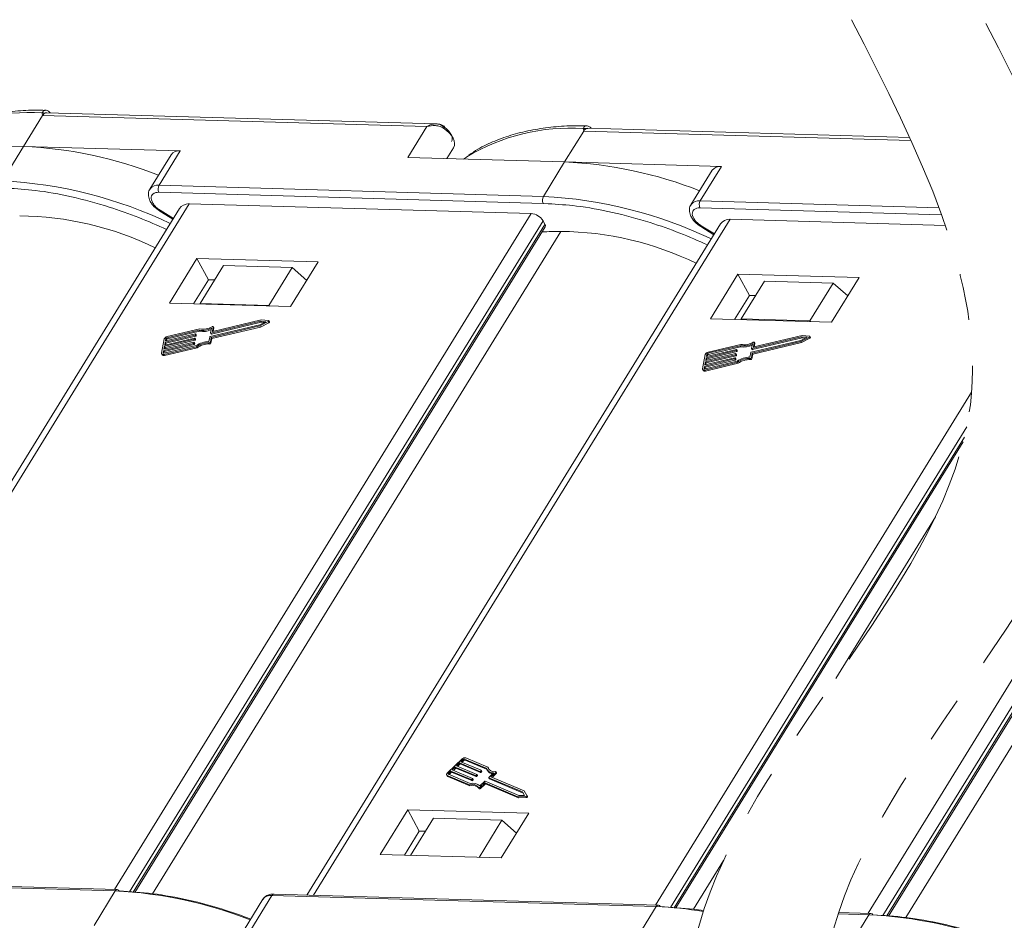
# Model space of a CAD drawing. Header units: millimetres. Extents: x 1995 to 3465, y 709 to 1742.
# Tile 33 of 45: x 3079 to 3149, y 1511 to 1575. Entities that reach past the tile are written whole.
import ezdxf

# ---------------------------------------------------------------- set-up
doc = ezdxf.new("R2010")
doc.units = ezdxf.units.MM
doc.linetypes.add('PHANTOM2', pattern=[31.75, 15.875, -3.175, 3.175, -3.175, 3.175, -3.175])

msp = doc.modelspace()

# ---------------------------------------------------------------- linework, layer by layer
at = {"color": 7, "linetype": 'Continuous', "lineweight": 15}
for p, q in [((3080.545, 1567.962), (3080.516, 1568.136)), ((3108.391, 1567.367), (3080.836, 1568.159)), ((3079.195, 1565.773), (3080.545, 1567.962)), ((3080.545, 1567.962), (3107.732, 1567.181)), ((3107.732, 1567.181), (3106.382, 1564.991)), ((3117.472, 1564.673), (3118.821, 1566.862)), ((3118.821, 1566.862), (3118.793, 1567.036)), ((3118.821, 1566.862), (3141.979, 1566.196)), ((3141.885, 1566.404), (3119.113, 1567.059)), ((3068.105, 1566.092), (3079.195, 1565.773)), ((3079.195, 1565.773), (3077.695, 1563.34)), ((3090.285, 1565.454), (3079.195, 1565.773)), ((3088.785, 1563.022), (3090.285, 1565.454)), ((3109.616, 1565.683), (3109.141, 1564.912)), ((3109.141, 1564.912), (3109.616, 1565.683)), ((3089.636, 1565.183), (3088.136, 1562.75)), ((3106.382, 1564.991), (3117.472, 1564.673)), ((3117.472, 1564.673), (3115.972, 1562.24)), ((3128.562, 1564.354), (3117.472, 1564.673)), ((3127.913, 1564.082), (3126.413, 1561.65)), ((3127.062, 1561.921), (3128.562, 1564.354)), ((3088.771, 1562.527), (3115.958, 1561.745)), ((3115.972, 1562.24), (3088.785, 1563.022)), ((3143.964, 1561.435), (3127.062, 1561.921)), ((3090.231, 1561.386), (3060.967, 1513.915)), ((3061.44, 1513.901), (3090.919, 1561.722)), ((3088.826, 1561.202), (3089.761, 1560.625)), ((3089.795, 1560.68), (3088.86, 1561.256)), ((3090.919, 1561.722), (3115.103, 1561.027)), ((3115.958, 1561.745), (3116.319, 1561.716)), ((3127.048, 1561.426), (3144.148, 1560.935)), ((3115.103, 1561.027), (3085.623, 1513.206)), ((3086.682, 1513.036), (3115.946, 1560.508)), ((3099.717, 1512.801), (3129.196, 1560.622)), ((3116.081, 1560.256), (3115.946, 1560.508)), ((3129.196, 1560.622), (3144.412, 1560.184)), ((3086.959, 1513.014), (3116.081, 1560.256)), ((3087.073, 1513.005), (3116.094, 1560.081)), ((3088.311, 1512.906), (3117.197, 1559.763)), ((3128.508, 1560.286), (3099.243, 1512.814)), ((3127.103, 1560.101), (3128.038, 1559.525)), ((3128.072, 1559.579), (3127.137, 1560.156)), ((3168.417, 1559.345), (3138.937, 1511.524)), ((3139.995, 1511.355), (3169.259, 1558.826)), ((3140.272, 1511.332), (3169.395, 1558.574)), ((3140.387, 1511.323), (3169.407, 1558.399)), ((3091.46, 1557.845), (3089.51, 1554.682)), ((3100.029, 1557.598), (3091.46, 1557.845)), ((3091.46, 1557.845), (3092.274, 1556.336)), ((3141.625, 1511.224), (3170.511, 1558.081)), ((3093.332, 1557.345), (3091.683, 1554.669)), ((3098.188, 1557.206), (3093.332, 1557.345)), ((3096.539, 1554.53), (3098.188, 1557.206)), ((3098.08, 1554.436), (3100.029, 1557.598)), ((3098.188, 1557.206), (3099.225, 1556.295)), ((3092.274, 1556.336), (3091.224, 1554.633)), ((3092.702, 1556.323), (3092.274, 1556.336)), ((3129.736, 1556.744), (3127.787, 1553.582)), ((3138.306, 1556.498), (3129.736, 1556.744)), ((3129.736, 1556.744), (3130.551, 1555.235)), ((3131.609, 1556.245), (3129.959, 1553.569)), ((3136.465, 1556.105), (3131.609, 1556.245)), ((3136.356, 1553.336), (3138.306, 1556.498)), ((3134.815, 1553.429), (3136.465, 1556.105)), ((3136.465, 1556.105), (3137.502, 1555.194)), ((3130.551, 1555.235), (3129.501, 1553.533)), ((3130.979, 1555.223), (3130.551, 1555.235)), ((3089.51, 1554.682), (3098.08, 1554.436)), ((3091.683, 1554.669), (3091.679, 1554.62)), ((3096.539, 1554.53), (3091.683, 1554.669)), ((3096.597, 1554.479), (3096.539, 1554.53)), ((3095.997, 1553.493), (3092.576, 1552.683)), ((3096.525, 1553.454), (3095.997, 1553.493)), ((3096.592, 1553.365), (3096.551, 1553.44)), ((3127.787, 1553.582), (3136.356, 1553.336)), ((3129.959, 1553.569), (3129.955, 1553.52)), ((3134.815, 1553.429), (3129.959, 1553.569)), ((3089.332, 1552.237), (3091.609, 1552.776)), ((3091.661, 1552.869), (3089.348, 1552.321)), ((3091.609, 1552.776), (3091.65, 1552.701)), ((3095.911, 1553.15), (3092.397, 1552.318)), ((3092.479, 1552.911), (3092.419, 1552.585)), ((3092.444, 1552.571), (3095.958, 1553.403)), ((3092.469, 1552.254), (3095.919, 1553.072)), ((3092.485, 1552.495), (3095.999, 1553.328)), ((3092.51, 1552.179), (3095.96, 1552.996)), ((3092.551, 1552.697), (3092.608, 1553.002)), ((3092.604, 1552.69), (3092.648, 1552.927)), ((3092.646, 1552.943), (3092.605, 1553.019)), ((3092.608, 1553.002), (3092.648, 1552.927)), ((3096.346, 1553.374), (3095.911, 1553.15)), ((3095.919, 1553.072), (3096.511, 1553.376)), ((3095.96, 1552.996), (3095.919, 1553.072)), ((3095.958, 1553.403), (3096.346, 1553.374)), ((3095.958, 1553.403), (3095.999, 1553.328)), ((3095.96, 1552.996), (3096.552, 1553.301)), ((3095.999, 1553.328), (3096.223, 1553.311)), ((3096.511, 1553.376), (3096.552, 1553.301)), ((3134.874, 1553.378), (3134.815, 1553.429)), ((3089.15, 1552.153), (3088.962, 1551.141)), ((3089.165, 1551.632), (3091.279, 1552.133)), ((3091.294, 1552.218), (3089.18, 1551.717)), ((3089.205, 1551.557), (3091.32, 1552.058)), ((3089.219, 1551.928), (3091.334, 1552.429)), ((3091.349, 1552.513), (3089.235, 1552.012)), ((3089.235, 1552.012), (3089.266, 1552.181)), ((3089.26, 1551.852), (3091.374, 1552.353)), ((3089.307, 1552.105), (3089.266, 1552.181)), ((3089.292, 1552.026), (3089.307, 1552.105)), ((3089.332, 1552.237), (3089.373, 1552.161)), ((3089.373, 1552.161), (3091.65, 1552.701)), ((3091.279, 1552.133), (3091.32, 1552.058)), ((3091.312, 1552.161), (3091.32, 1552.204)), ((3091.312, 1552.161), (3091.353, 1552.086)), ((3091.359, 1552.136), (3091.319, 1552.212)), ((3091.32, 1552.204), (3091.36, 1552.128)), ((3091.334, 1552.429), (3091.374, 1552.353)), ((3091.353, 1552.086), (3091.36, 1552.128)), ((3091.367, 1552.457), (3091.374, 1552.499)), ((3091.367, 1552.457), (3091.407, 1552.381)), ((3091.414, 1552.432), (3091.373, 1552.507)), ((3091.374, 1552.499), (3091.415, 1552.423)), ((3091.407, 1552.381), (3091.415, 1552.423)), ((3092.364, 1552.29), (3092.304, 1551.964)), ((3092.409, 1551.928), (3092.469, 1552.254)), ((3092.42, 1552.577), (3092.461, 1552.501)), ((3092.444, 1552.571), (3092.485, 1552.495)), ((3092.449, 1551.852), (3092.51, 1552.179)), ((3092.51, 1552.179), (3092.469, 1552.254)), ((3092.558, 1552.683), (3092.551, 1552.697)), ((3134.188, 1552.05), (3130.674, 1551.217)), ((3130.721, 1551.47), (3134.235, 1552.303)), ((3130.762, 1551.395), (3134.275, 1552.228)), ((3134.274, 1552.393), (3130.853, 1551.583)), ((3134.623, 1552.274), (3134.188, 1552.05)), ((3134.196, 1551.971), (3134.788, 1552.276)), ((3134.235, 1552.303), (3134.623, 1552.274)), ((3134.235, 1552.303), (3134.275, 1552.228)), ((3134.237, 1551.896), (3134.828, 1552.201)), ((3134.802, 1552.354), (3134.274, 1552.393)), ((3134.275, 1552.228), (3134.5, 1552.211)), ((3134.788, 1552.276), (3134.828, 1552.201)), ((3134.869, 1552.264), (3134.828, 1552.34)), ((3089.11, 1551.337), (3091.224, 1551.838)), ((3089.114, 1551.056), (3091.427, 1551.604)), ((3091.24, 1551.922), (3089.126, 1551.422)), ((3089.126, 1551.422), (3089.165, 1551.632)), ((3091.406, 1551.679), (3089.129, 1551.14)), ((3089.151, 1551.262), (3091.265, 1551.763)), ((3089.154, 1550.98), (3091.467, 1551.528)), ((3089.165, 1551.632), (3089.205, 1551.557)), ((3089.18, 1551.717), (3089.219, 1551.928)), ((3089.183, 1551.435), (3089.205, 1551.557)), ((3089.219, 1551.928), (3089.26, 1551.852)), ((3089.238, 1551.73), (3089.26, 1551.852)), ((3091.224, 1551.838), (3091.265, 1551.763)), ((3091.257, 1551.866), (3091.265, 1551.908)), ((3091.257, 1551.866), (3091.298, 1551.791)), ((3091.305, 1551.841), (3091.264, 1551.917)), ((3091.265, 1551.908), (3091.306, 1551.833)), ((3091.298, 1551.791), (3091.306, 1551.833)), ((3091.467, 1551.528), (3091.427, 1551.604)), ((3092.318, 1551.87), (3092.359, 1551.794)), ((3092.449, 1551.852), (3092.409, 1551.928)), ((3129.626, 1551.413), (3127.512, 1550.912)), ((3127.609, 1551.137), (3129.886, 1551.676)), ((3129.938, 1551.769), (3127.625, 1551.221)), ((3127.65, 1551.061), (3129.927, 1551.601)), ((3129.643, 1551.356), (3129.651, 1551.399)), ((3129.643, 1551.356), (3129.684, 1551.281)), ((3129.691, 1551.331), (3129.65, 1551.407)), ((3129.651, 1551.399), (3129.692, 1551.323)), ((3129.886, 1551.676), (3129.927, 1551.601)), ((3130.756, 1551.811), (3130.696, 1551.485)), ((3130.697, 1551.476), (3130.737, 1551.401)), ((3130.721, 1551.47), (3130.762, 1551.395)), ((3130.746, 1551.154), (3134.196, 1551.971)), ((3130.787, 1551.078), (3134.237, 1551.896)), ((3130.828, 1551.597), (3130.884, 1551.902)), ((3130.835, 1551.583), (3130.828, 1551.597)), ((3130.881, 1551.589), (3130.925, 1551.827)), ((3130.923, 1551.843), (3130.882, 1551.918)), ((3130.884, 1551.902), (3130.925, 1551.827)), ((3134.237, 1551.896), (3134.196, 1551.971)), ((3088.969, 1551.091), (3089.009, 1551.016)), ((3089.079, 1551.168), (3089.11, 1551.337)), ((3089.079, 1551.168), (3089.094, 1551.141)), ((3089.11, 1551.337), (3089.151, 1551.262)), ((3089.154, 1550.98), (3089.114, 1551.056)), ((3089.128, 1551.14), (3089.151, 1551.262)), ((3127.426, 1551.053), (3127.239, 1550.04)), ((3127.387, 1550.237), (3129.501, 1550.738)), ((3129.517, 1550.822), (3127.403, 1550.321)), ((3127.428, 1550.161), (3129.542, 1550.662)), ((3127.442, 1550.532), (3129.556, 1551.033)), ((3129.571, 1551.117), (3127.457, 1550.616)), ((3127.457, 1550.616), (3127.496, 1550.827)), ((3127.482, 1550.457), (3129.596, 1550.958)), ((3127.496, 1550.827), (3129.61, 1551.328)), ((3127.496, 1550.827), (3127.537, 1550.752)), ((3127.512, 1550.912), (3127.543, 1551.081)), ((3127.514, 1550.63), (3127.537, 1550.752)), ((3127.537, 1550.752), (3129.651, 1551.253)), ((3127.584, 1551.005), (3127.543, 1551.081)), ((3127.569, 1550.925), (3127.584, 1551.005)), ((3127.609, 1551.137), (3127.65, 1551.061)), ((3129.501, 1550.738), (3129.542, 1550.662)), ((3129.534, 1550.766), (3129.542, 1550.808)), ((3129.534, 1550.766), (3129.575, 1550.69)), ((3129.582, 1550.741), (3129.541, 1550.816)), ((3129.542, 1550.808), (3129.583, 1550.732)), ((3129.556, 1551.033), (3129.596, 1550.958)), ((3129.575, 1550.69), (3129.583, 1550.732)), ((3129.589, 1551.061), (3129.597, 1551.103)), ((3129.589, 1551.061), (3129.629, 1550.986)), ((3129.636, 1551.036), (3129.596, 1551.111)), ((3129.597, 1551.103), (3129.637, 1551.028)), ((3129.61, 1551.328), (3129.651, 1551.253)), ((3129.629, 1550.986), (3129.637, 1551.028)), ((3129.684, 1551.281), (3129.692, 1551.323)), ((3130.641, 1551.189), (3130.581, 1550.863)), ((3130.595, 1550.769), (3130.636, 1550.694)), ((3130.685, 1550.827), (3130.746, 1551.154)), ((3130.726, 1550.752), (3130.685, 1550.827)), ((3130.726, 1550.752), (3130.787, 1551.078)), ((3130.787, 1551.078), (3130.746, 1551.154)), ((3127.245, 1549.991), (3127.286, 1549.915)), ((3127.356, 1550.068), (3127.387, 1550.237)), ((3127.356, 1550.068), (3127.37, 1550.041)), ((3127.387, 1550.237), (3127.428, 1550.161)), ((3127.391, 1549.955), (3129.704, 1550.503)), ((3127.431, 1549.88), (3127.391, 1549.955)), ((3127.403, 1550.321), (3127.442, 1550.532)), ((3127.405, 1550.039), (3127.428, 1550.161)), ((3129.683, 1550.579), (3127.406, 1550.04)), ((3127.431, 1549.88), (3129.744, 1550.428)), ((3127.442, 1550.532), (3127.482, 1550.457)), ((3127.46, 1550.335), (3127.482, 1550.457)), ((3129.744, 1550.428), (3129.704, 1550.503)), ((3146.271, 1548.395), (3123.9, 1512.106)), ((3124.958, 1511.936), (3145.923, 1545.944)), ((3125.235, 1511.914), (3145.758, 1545.205)), ((3125.35, 1511.904), (3145.677, 1544.878)), ((3136.652, 1528.131), (3143.704, 1539.569)), ((3110.224, 1522.44), (3109.179, 1521.452)), ((3110.042, 1522.159), (3109.824, 1521.954)), ((3111.476, 1521.557), (3110.042, 1522.159)), ((3110.083, 1522.084), (3110.042, 1522.159)), ((3110.303, 1522.406), (3110.129, 1522.242)), ((3110.129, 1522.242), (3111.563, 1521.639)), ((3110.213, 1522.207), (3110.344, 1522.331)), ((3110.344, 1522.331), (3110.303, 1522.406)), ((3111.93, 1521.782), (3110.387, 1522.431)), ((3110.387, 1522.431), (3110.427, 1522.356)), ((3110.427, 1522.356), (3111.954, 1521.713)), ((3112.042, 1521.854), (3110.474, 1522.513)), ((3109.432, 1521.583), (3109.258, 1521.419)), ((3109.258, 1521.419), (3109.298, 1521.343)), ((3109.298, 1521.343), (3109.473, 1521.508)), ((3110.866, 1520.98), (3109.432, 1521.583)), ((3109.473, 1521.508), (3109.432, 1521.583)), ((3109.473, 1521.508), (3110.906, 1520.905)), ((3109.737, 1521.871), (3109.519, 1521.666)), ((3109.519, 1521.666), (3110.953, 1521.063)), ((3109.603, 1521.63), (3109.778, 1521.796)), ((3111.171, 1521.268), (3109.737, 1521.871)), ((3109.778, 1521.796), (3109.737, 1521.871)), ((3109.778, 1521.796), (3111.211, 1521.193)), ((3109.824, 1521.954), (3111.258, 1521.351)), ((3109.908, 1521.919), (3110.083, 1522.084)), ((3110.083, 1522.084), (3111.516, 1521.481)), ((3111.516, 1521.481), (3111.476, 1521.557)), ((3111.561, 1521.61), (3111.517, 1521.569)), ((3111.558, 1521.493), (3111.517, 1521.569)), ((3111.558, 1521.493), (3111.602, 1521.535)), ((3111.602, 1521.535), (3111.561, 1521.61)), ((3111.61, 1521.558), (3111.569, 1521.633)), ((3111.964, 1521.694), (3112.005, 1521.618)), ((3112.083, 1521.778), (3112.042, 1521.854)), ((3112.099, 1521.718), (3112.083, 1521.778)), ((3112.116, 1521.139), (3112.453, 1521.457)), ((3112.26, 1521.167), (3112.597, 1521.485)), ((3112.344, 1521.132), (3112.638, 1521.41)), ((3112.597, 1521.485), (3112.638, 1521.41)), ((3112.655, 1521.457), (3112.614, 1521.532)), ((3109.129, 1521.311), (3109.169, 1521.236)), ((3109.167, 1521.278), (3110.735, 1520.619)), ((3109.207, 1521.203), (3109.167, 1521.278)), ((3109.207, 1521.203), (3110.776, 1520.543)), ((3109.254, 1521.361), (3110.798, 1520.711)), ((3110.906, 1520.905), (3110.866, 1520.98)), ((3110.951, 1521.034), (3110.907, 1520.993)), ((3110.907, 1520.993), (3110.948, 1520.917)), ((3110.948, 1520.917), (3110.992, 1520.958)), ((3110.992, 1520.958), (3110.951, 1521.034)), ((3111, 1520.982), (3110.959, 1521.057)), ((3111.211, 1521.193), (3111.171, 1521.268)), ((3111.256, 1521.322), (3111.212, 1521.281)), ((3111.253, 1521.205), (3111.212, 1521.281)), ((3111.253, 1521.205), (3111.297, 1521.246)), ((3111.297, 1521.246), (3111.256, 1521.322)), ((3111.305, 1521.27), (3111.264, 1521.345)), ((3111.474, 1520.532), (3111.811, 1520.85)), ((3111.488, 1520.437), (3111.803, 1520.735)), ((3111.844, 1520.659), (3111.803, 1520.735)), ((3111.844, 1520.747), (3114.164, 1519.772)), ((3111.885, 1520.672), (3111.844, 1520.747)), ((3111.852, 1520.863), (3114.235, 1519.861)), ((3112.108, 1521.115), (3112.148, 1521.04)), ((3114.497, 1520.108), (3112.114, 1521.11)), ((3112.155, 1521.034), (3112.114, 1521.11)), ((3112.155, 1521.034), (3114.537, 1520.032)), ((3114.6, 1520.183), (3112.26, 1521.167)), ((3110.776, 1520.543), (3110.735, 1520.619)), ((3111.392, 1520.423), (3111.433, 1520.348)), ((3111.528, 1520.362), (3111.488, 1520.437)), ((3111.528, 1520.362), (3111.844, 1520.659)), ((3111.885, 1520.672), (3114.205, 1519.696)), ((3114.645, 1519.867), (3114.497, 1520.108)), ((3114.537, 1520.032), (3114.497, 1520.108)), ((3114.537, 1520.032), (3114.639, 1519.867)), ((3114.802, 1519.856), (3114.6, 1520.183)), ((3114.164, 1519.772), (3114.722, 1519.78)), ((3114.205, 1519.696), (3114.164, 1519.772)), ((3114.205, 1519.696), (3114.762, 1519.704)), ((3114.235, 1519.861), (3114.645, 1519.867)), ((3114.722, 1519.78), (3114.762, 1519.704)), ((3114.843, 1519.779), (3114.803, 1519.854)), ((3106.373, 1518.845), (3104.423, 1515.682)), ((3114.942, 1518.598), (3106.373, 1518.845)), ((3106.373, 1518.845), (3107.187, 1517.336)), ((3108.185, 1518.248), (3106.566, 1515.621)), ((3108.185, 1518.248), (3113.041, 1518.108)), ((3111.422, 1515.481), (3113.041, 1518.108)), ((3112.993, 1515.436), (3114.942, 1518.598)), ((3113.041, 1518.108), (3114.079, 1517.197)), ((3106.138, 1515.633), (3107.187, 1517.336)), ((3107.187, 1517.336), (3107.615, 1517.323)), ((3104.423, 1515.682), (3112.993, 1515.436)), ((3126.588, 1511.805), (3128.714, 1515.253)), ((3058.494, 1513.883), (3085.681, 1513.102)), ((3085.826, 1513.2), (3058.639, 1513.982)), ((3085.681, 1513.102), (3084.181, 1510.669)), ((3096.122, 1512.512), (3094.798, 1510.364)), ((3095.271, 1510.35), (3096.77, 1512.783)), ((3096.77, 1512.783), (3123.958, 1512.001)), ((3124.103, 1512.1), (3096.916, 1512.881)), ((3123.958, 1512.001), (3122.458, 1509.569)), ((3136.824, 1511.482), (3138.995, 1511.42)), ((3139.14, 1511.518), (3136.858, 1511.584)), ((3138.995, 1511.42), (3137.495, 1508.987))]:
    msp.add_line(p, q, dxfattribs=at)
at = {"color": 7, "linetype": 'Continuous', "lineweight": 15, "flags": 128}
for points in [[(3109.616, 1565.683), (3109.675, 1565.826), (3109.689, 1565.99), (3109.657, 1566.169), (3109.582, 1566.357), (3109.465, 1566.547), (3109.311, 1566.733), (3109.125, 1566.907), (3108.914, 1567.064)], [(3110.555, 1565.036), (3110.52, 1565.013), (3110.325, 1564.878)], [(3088.86, 1561.256), (3088.842, 1561.227), (3088.831, 1561.209), (3088.826, 1561.202), (3088.826, 1561.202)], [(3127.137, 1560.156), (3127.119, 1560.127), (3127.108, 1560.109), (3127.103, 1560.101), (3127.103, 1560.101)], [(3096.525, 1553.454), (3096.539, 1553.451), (3096.548, 1553.445), (3096.553, 1553.435), (3096.554, 1553.424), (3096.549, 1553.411), (3096.54, 1553.398), (3096.527, 1553.386), (3096.511, 1553.376)], [(3092.531, 1553.021), (3092.546, 1553.027), (3092.56, 1553.031), (3092.574, 1553.033), (3092.587, 1553.032), (3092.597, 1553.028), (3092.604, 1553.021), (3092.608, 1553.012), (3092.608, 1553.002)], [(3092.648, 1552.927), (3092.648, 1552.937), (3092.646, 1552.943)], [(3096.552, 1553.301), (3096.567, 1553.311), (3096.58, 1553.323), (3096.59, 1553.335), (3096.594, 1553.348), (3096.594, 1553.36), (3096.592, 1553.365)], [(3091.32, 1552.204), (3091.32, 1552.208), (3091.319, 1552.211), (3091.317, 1552.214), (3091.314, 1552.217), (3091.31, 1552.218), (3091.305, 1552.219), (3091.3, 1552.219), (3091.294, 1552.218)], [(3091.374, 1552.499), (3091.375, 1552.503), (3091.374, 1552.506), (3091.372, 1552.509), (3091.369, 1552.512), (3091.365, 1552.513), (3091.36, 1552.514), (3091.355, 1552.514), (3091.349, 1552.513)], [(3092.419, 1552.585), (3092.419, 1552.581), (3092.419, 1552.577), (3092.421, 1552.574), (3092.425, 1552.572), (3092.428, 1552.571), (3092.433, 1552.57), (3092.438, 1552.57), (3092.444, 1552.571)], [(3092.576, 1552.683), (3092.571, 1552.682), (3092.565, 1552.682), (3092.561, 1552.683), (3092.557, 1552.684), (3092.554, 1552.687), (3092.552, 1552.69), (3092.551, 1552.693), (3092.551, 1552.697)], [(3134.802, 1552.354), (3134.815, 1552.351), (3134.825, 1552.344), (3134.83, 1552.335), (3134.83, 1552.323), (3134.826, 1552.31), (3134.816, 1552.298), (3134.803, 1552.286), (3134.788, 1552.276)], [(3134.828, 1552.201), (3134.844, 1552.21), (3134.857, 1552.222), (3134.866, 1552.235), (3134.871, 1552.248), (3134.871, 1552.259), (3134.869, 1552.264)], [(3091.265, 1551.908), (3091.265, 1551.912), (3091.264, 1551.916), (3091.262, 1551.919), (3091.259, 1551.921), (3091.255, 1551.923), (3091.251, 1551.924), (3091.245, 1551.923), (3091.24, 1551.922)], [(3129.651, 1551.399), (3129.651, 1551.403), (3129.651, 1551.406), (3129.649, 1551.409), (3129.645, 1551.411), (3129.642, 1551.413), (3129.637, 1551.414), (3129.632, 1551.414), (3129.626, 1551.413)], [(3130.696, 1551.485), (3130.695, 1551.481), (3130.696, 1551.477), (3130.698, 1551.474), (3130.701, 1551.472), (3130.705, 1551.47), (3130.71, 1551.469), (3130.715, 1551.47), (3130.721, 1551.47)], [(3130.808, 1551.92), (3130.823, 1551.927), (3130.837, 1551.931), (3130.851, 1551.933), (3130.864, 1551.931), (3130.874, 1551.927), (3130.881, 1551.921), (3130.884, 1551.912), (3130.884, 1551.902)], [(3130.853, 1551.583), (3130.847, 1551.582), (3130.842, 1551.581), (3130.838, 1551.582), (3130.834, 1551.584), (3130.831, 1551.586), (3130.829, 1551.589), (3130.828, 1551.593), (3130.828, 1551.597)], [(3130.925, 1551.827), (3130.925, 1551.837), (3130.923, 1551.843)], [(3089.114, 1551.056), (3089.08, 1551.05), (3089.049, 1551.049), (3089.02, 1551.054), (3088.997, 1551.063), (3088.979, 1551.077), (3088.966, 1551.095), (3088.961, 1551.117), (3088.962, 1551.141)], [(3089.129, 1551.14), (3089.118, 1551.138), (3089.108, 1551.138), (3089.098, 1551.139), (3089.09, 1551.143), (3089.084, 1551.147), (3089.08, 1551.153), (3089.078, 1551.16), (3089.079, 1551.168)], [(3129.542, 1550.808), (3129.542, 1550.812), (3129.541, 1550.815), (3129.539, 1550.818), (3129.536, 1550.821), (3129.532, 1550.822), (3129.528, 1550.823), (3129.522, 1550.823), (3129.517, 1550.822)], [(3129.597, 1551.103), (3129.597, 1551.107), (3129.596, 1551.111), (3129.594, 1551.114), (3129.591, 1551.116), (3129.587, 1551.118), (3129.582, 1551.118), (3129.577, 1551.118), (3129.571, 1551.117)], [(3127.391, 1549.955), (3127.357, 1549.95), (3127.325, 1549.949), (3127.297, 1549.954), (3127.274, 1549.963), (3127.255, 1549.977), (3127.243, 1549.995), (3127.238, 1550.016), (3127.239, 1550.04)], [(3127.406, 1550.04), (3127.395, 1550.038), (3127.384, 1550.038), (3127.375, 1550.039), (3127.367, 1550.042), (3127.361, 1550.047), (3127.357, 1550.053), (3127.355, 1550.06), (3127.356, 1550.068)], [(3109.167, 1521.278), (3109.146, 1521.291), (3109.131, 1521.307), (3109.123, 1521.327), (3109.121, 1521.35), (3109.126, 1521.375), (3109.138, 1521.401), (3109.155, 1521.427), (3109.179, 1521.452)], [(3109.258, 1521.419), (3109.25, 1521.41), (3109.244, 1521.402), (3109.24, 1521.393), (3109.239, 1521.385), (3109.239, 1521.377), (3109.242, 1521.37), (3109.247, 1521.365), (3109.254, 1521.361)], [(3111.563, 1521.639), (3111.566, 1521.637), (3111.569, 1521.634), (3111.57, 1521.631), (3111.57, 1521.627), (3111.57, 1521.623), (3111.568, 1521.618), (3111.565, 1521.614), (3111.561, 1521.61)], [(3112.58, 1521.546), (3112.593, 1521.546), (3112.604, 1521.542), (3112.611, 1521.536), (3112.616, 1521.528), (3112.617, 1521.518), (3112.614, 1521.507), (3112.607, 1521.496), (3112.597, 1521.485)], [(3112.638, 1521.41), (3112.648, 1521.421), (3112.654, 1521.432), (3112.657, 1521.443), (3112.657, 1521.453), (3112.655, 1521.457)], [(3110.953, 1521.063), (3110.956, 1521.061), (3110.959, 1521.058), (3110.96, 1521.055), (3110.96, 1521.051), (3110.96, 1521.047), (3110.958, 1521.042), (3110.955, 1521.038), (3110.951, 1521.034)], [(3111.258, 1521.351), (3111.261, 1521.349), (3111.264, 1521.346), (3111.265, 1521.343), (3111.265, 1521.339), (3111.265, 1521.335), (3111.263, 1521.33), (3111.26, 1521.326), (3111.256, 1521.322)], [(3112.114, 1521.11), (3112.11, 1521.112), (3112.108, 1521.114), (3112.107, 1521.118), (3112.106, 1521.122), (3112.107, 1521.126), (3112.109, 1521.13), (3112.112, 1521.134), (3112.116, 1521.139)], [(3111.488, 1520.437), (3111.475, 1520.427), (3111.462, 1520.419), (3111.447, 1520.413), (3111.432, 1520.41), (3111.419, 1520.409), (3111.407, 1520.412), (3111.398, 1520.416), (3111.392, 1520.424)], [(3111.432, 1520.348), (3111.438, 1520.341), (3111.448, 1520.336), (3111.459, 1520.334), (3111.473, 1520.334), (3111.488, 1520.338), (3111.502, 1520.344), (3111.516, 1520.352), (3111.528, 1520.362)], [(3114.802, 1519.856), (3114.805, 1519.845), (3114.803, 1519.833), (3114.797, 1519.82), (3114.786, 1519.807), (3114.772, 1519.796), (3114.755, 1519.788), (3114.738, 1519.782), (3114.722, 1519.78)], [(3114.762, 1519.704), (3114.779, 1519.706), (3114.796, 1519.712), (3114.812, 1519.721), (3114.827, 1519.732), (3114.837, 1519.745), (3114.844, 1519.758), (3114.846, 1519.77), (3114.843, 1519.779)]]:
    msp.add_lwpolyline(points, dxfattribs=at)
at = {"color": 7, "linetype": 'Continuous', "lineweight": 15}
for centre, radius, start, end in [((3079.581, 1554.017), 14.15, 86.21226, 121.07297), ((3080.613, 1567.846), 0.306, 69.74741, 108.5156), ((3108.387, 1567.439), 0.647, 324.5742, 337.63278), ((3117.858, 1552.917), 14.15, 86.21226, 121.07297), ((3118.89, 1566.745), 0.306, 69.74741, 108.5156), ((3077.845, 1536.035), 29.768, 68.52159, 87.39982), ((3090.189, 1564.773), 0.688, 81.96358, 143.42725), ((3116.121, 1534.935), 29.768, 68.52159, 87.39982), ((3128.465, 1563.672), 0.688, 81.96358, 143.42725), ((3076.047, 1531.917), 31.467, 64.53337, 86.99672), ((3088.689, 1562.339), 0.69, 82.00241, 143.0234), ((3089.255, 1562.76), 0.538, 150.95613, 205.74517), ((3116.443, 1561.979), 0.538, 150.95613, 205.74517), ((3114.324, 1530.816), 31.467, 64.53337, 86.99672), ((3126.966, 1561.238), 0.69, 82.00241, 143.0234), ((3127.532, 1561.66), 0.538, 150.95613, 205.74517), ((3078.705, 1538.462), 22.403, 64.03209, 89.45086), ((3115.023, 1559.954), 1.076, 30.95613, 85.74517), ((3118.137, 1499.275), 60.495, 90.89067, 92.14196), ((3115.939, 1560.158), 0.173, 333.36398, 34.64949), ((3116.982, 1537.361), 22.403, 64.03209, 89.45086), ((3091.853, 1554.08), 1.326, 259.41771, 298.19154), ((3091.892, 1553.981), 1.302, 259.26079, 295.83746), ((3091.907, 1554.031), 1.188, 258.0397, 301.68332), ((3089.396, 1552.064), 0.262, 100.47925, 160.04254), ((3089.348, 1552.151), 0.0872, 100.47925, 160.04254), ((3089.389, 1552.076), 0.0872, 100.47925, 160.04254), ((3091.271, 1552.176), 0.0436, 280.47925, 340.04254), ((3091.312, 1552.101), 0.0436, 280.47925, 340.04254), ((3091.326, 1552.472), 0.0436, 280.47925, 340.04254), ((3091.349, 1552.131), 0.0121, 347.28267, 27.51386), ((3091.366, 1552.396), 0.0436, 280.47925, 340.04254), ((3091.403, 1552.426), 0.0121, 347.28267, 27.51386), ((3092.405, 1552.275), 0.0436, 100.47925, 160.04254), ((3092.477, 1552.515), 0.021, 219.90183, 292.51357), ((3091.216, 1551.881), 0.0436, 280.47925, 340.04254), ((3091.257, 1551.806), 0.0436, 280.47925, 340.04254), ((3091.294, 1551.835), 0.0121, 347.28267, 27.51386), ((3092.321, 1550.348), 1.616, 90.62184, 124.50109), ((3092.245, 1550.489), 1.383, 86.96732, 126.27921), ((3092.286, 1550.414), 1.383, 86.96732, 126.27921), ((3092.325, 1551.959), 0.0895, 265.73675, 339.43857), ((3092.365, 1551.884), 0.0895, 265.73675, 339.43857), ((3129.602, 1551.371), 0.0436, 280.47925, 340.04254), ((3130.129, 1552.98), 1.326, 259.41771, 298.19154), ((3130.169, 1552.88), 1.302, 259.26079, 295.83746), ((3130.184, 1552.931), 1.188, 258.0397, 301.68332), ((3130.753, 1551.414), 0.021, 219.90183, 292.51357), ((3089.106, 1551.097), 0.126, 219.90183, 292.51357), ((3127.672, 1550.964), 0.262, 100.47925, 160.04254), ((3127.625, 1551.051), 0.0872, 100.47925, 160.04254), ((3127.666, 1550.975), 0.0872, 100.47925, 160.04254), ((3129.493, 1550.781), 0.0436, 280.47925, 340.04254), ((3129.534, 1550.705), 0.0436, 280.47925, 340.04254), ((3129.548, 1551.076), 0.0436, 280.47925, 340.04254), ((3129.571, 1550.735), 0.0121, 347.28267, 27.51386), ((3129.588, 1551), 0.0436, 280.47925, 340.04254), ((3129.626, 1551.03), 0.0121, 347.28267, 27.51386), ((3129.643, 1551.296), 0.0436, 280.47925, 340.04254), ((3130.598, 1549.248), 1.616, 90.62184, 124.50109), ((3129.68, 1551.326), 0.0121, 347.28267, 27.51386), ((3130.522, 1549.389), 1.383, 86.96732, 126.27921), ((3130.562, 1549.313), 1.383, 86.96732, 126.27921), ((3130.602, 1550.859), 0.0895, 265.73675, 339.43857), ((3130.642, 1550.783), 0.0895, 265.73675, 339.43857), ((3130.682, 1551.174), 0.0436, 100.47925, 160.04254), ((3127.383, 1549.996), 0.126, 219.90183, 292.51357), ((3110.413, 1522.259), 0.262, 76.65876, 136.22204), ((3110.366, 1522.346), 0.0872, 76.65876, 136.22204), ((3110.407, 1522.271), 0.0872, 76.65876, 136.22204), ((3111.486, 1521.599), 0.0436, 256.65876, 316.22204), ((3111.526, 1521.524), 0.0436, 256.65876, 316.22204), ((3111.59, 1521.552), 0.021, 304.18773, 16.79947), ((3112.398, 1521.951), 0.497, 199.88446, 276.34019), ((3112.42, 1521.88), 0.49, 212.19031, 265.68863), ((3112.479, 1521.995), 0.459, 197.87163, 282.66726), ((3109.233, 1521.271), 0.0725, 209.18743, 249.41863), ((3110.983, 1520.043), 0.693, 44.85727, 105.46591), ((3110.876, 1521.023), 0.0436, 256.65876, 316.22204), ((3110.916, 1520.947), 0.0436, 256.65876, 316.22204), ((3110.98, 1520.976), 0.021, 304.18773, 16.79947), ((3111.181, 1521.311), 0.0436, 256.65876, 316.22204), ((3111.221, 1521.235), 0.0436, 256.65876, 316.22204), ((3111.285, 1521.264), 0.021, 304.18773, 16.79947), ((3111.834, 1520.705), 0.0436, 76.65876, 136.22204), ((3111.842, 1520.82), 0.0436, 76.65876, 136.22204), ((3112.159, 1521.046), 0.0121, 209.18743, 249.41863), ((3110.927, 1520.062), 0.588, 37.86047, 109.03364), ((3110.968, 1519.987), 0.588, 37.86047, 109.03364), ((3111.875, 1520.629), 0.0436, 76.65876, 136.22204), ((3085.839, 1513.025), 0.176, 94.04353, 153.96822), ((3084.252, 1482.997), 30.139, 68.6387, 87.2827), ((3085.806, 1513.029), 0.173, 22.0518, 83.33731), ((3096.674, 1512.102), 0.688, 81.96358, 143.42725), ((3096.929, 1512.706), 0.176, 94.04353, 153.96822), ((3124.116, 1511.924), 0.176, 94.04353, 153.96822), ((3122.529, 1481.896), 30.139, 80.91072, 87.2827), ((3124.083, 1511.928), 0.173, 22.0518, 83.33731), ((3139.153, 1511.343), 0.176, 94.04353, 153.96822), ((3137.566, 1481.315), 30.139, 68.6387, 87.2827), ((3139.12, 1511.347), 0.173, 22.0518, 83.33731)]:
    msp.add_arc(centre, radius, start, end, dxfattribs=at)
for centre in [(3091.462, 1560.716), (3129.739, 1559.616)]:
    msp.add_ellipse(centre, major_axis=(-1.256, 0.627), ratio=0.628473, start_param=5.441514, end_param=6.226831, dxfattribs=at)
at = {"color": 3, "linetype": 'PHANTOM2', "lineweight": 9, "ltscale": 1.030123}
for points in [[(3137.77, 1574.737), (3146.18, 1547.502), (3127.356, 1511.858), (3135.794, 1468.506)], [(3147.277, 1574.479), (3155.687, 1547.245), (3136.863, 1511.6), (3145.301, 1468.249)]]:
    msp.add_spline(points, degree=3, dxfattribs=at)
at = {"color": 7, "linetype": 'Continuous', "lineweight": 15}
for points, knots in [([(3080.75, 1568.32), (3080.478, 1568.328), (3079.671, 1568.351), (3078.395, 1568.263), (3076.928, 1568.059), (3075.54, 1567.728), (3074.244, 1567.27), (3073.196, 1566.784), (3072.635, 1566.403), (3072.428, 1566.261)], [0, 0, 0, 0, 0.082191, 0.244093, 0.406945, 0.570776, 0.735755, 0.902211, 1, 1, 1, 1]), ([(3080.516, 1568.136), (3080.524, 1568.162), (3080.542, 1568.22), (3080.596, 1568.285), (3080.664, 1568.323), (3080.718, 1568.342), (3080.748, 1568.333), (3080.751, 1568.332)], [0, 0, 0, 0, 0.2173471, 0.4751554, 0.7164243, 0.9720672, 1, 1, 1, 1]), ([(3080.836, 1568.15), (3080.805, 1568.152), (3080.766, 1568.155), (3080.728, 1568.137), (3080.719, 1568.133)], [0, 0, 0, 0, 0.778572, 1, 1, 1, 1]), ([(3081.073, 1568.152), (3081.068, 1568.16), (3081.037, 1568.206), (3080.961, 1568.265), (3080.853, 1568.322), (3080.779, 1568.33), (3080.742, 1568.334)], [0, 0, 0, 0, 0.065262, 0.374079, 0.686602, 1, 1, 1, 1]), ([(3107.732, 1567.181), (3107.833, 1567.232), (3108.034, 1567.335), (3108.367, 1567.383), (3108.69, 1567.337), (3108.861, 1567.207), (3108.942, 1567.146)], [0, 0, 0, 0, 0.251519, 0.501784, 0.765632, 1, 1, 1, 1]), ([(3108.985, 1567.193), (3108.867, 1567.252), (3108.678, 1567.347), (3108.47, 1567.362), (3108.392, 1567.367)], [0, 0, 0, 0, 0.6234269, 1, 1, 1, 1]), ([(3108.914, 1567.064), (3108.832, 1567.108), (3108.649, 1567.205), (3108.235, 1567.274), (3107.929, 1567.217), (3107.732, 1567.181)], [0, 0, 0, 0, 0.227063, 0.501587, 1, 1, 1, 1]), ([(3119.026, 1567.219), (3118.755, 1567.227), (3117.948, 1567.251), (3116.672, 1567.162), (3115.205, 1566.959), (3113.817, 1566.628), (3112.521, 1566.169), (3111.473, 1565.683), (3110.912, 1565.302), (3110.705, 1565.161)], [0, 0, 0, 0, 0.082191, 0.244093, 0.406945, 0.570776, 0.735755, 0.902211, 1, 1, 1, 1]), ([(3118.793, 1567.036), (3118.801, 1567.062), (3118.819, 1567.119), (3118.872, 1567.184), (3118.941, 1567.223), (3118.995, 1567.241), (3119.025, 1567.232), (3119.028, 1567.231)], [0, 0, 0, 0, 0.217347, 0.475155, 0.716424, 0.972067, 1, 1, 1, 1]), ([(3119.113, 1567.05), (3119.082, 1567.052), (3119.043, 1567.054), (3119.005, 1567.037), (3118.996, 1567.033)], [0, 0, 0, 0, 0.778572, 1, 1, 1, 1]), ([(3119.35, 1567.052), (3119.344, 1567.06), (3119.314, 1567.105), (3119.238, 1567.164), (3119.13, 1567.222), (3119.056, 1567.23), (3119.019, 1567.234)], [0, 0, 0, 0, 0.065262, 0.374079, 0.686602, 1, 1, 1, 1]), ([(3078.042, 1562.817), (3078.703, 1562.777), (3080.167, 1562.688), (3082.592, 1562.241), (3085.05, 1561.574), (3087.313, 1560.784), (3088.664, 1560.19), (3089.316, 1559.903)], [0, 0, 0, 0, 0.1865637, 0.4136768, 0.6471866, 0.8297137, 1, 1, 1, 1]), ([(3088.148, 1562.748), (3088.134, 1562.731), (3088.043, 1562.627), (3088.01, 1562.35), (3088.075, 1562.031), (3088.227, 1561.753), (3088.451, 1561.47), (3088.682, 1561.305), (3088.826, 1561.202)], [0, 0, 0, 0, 0.037615, 0.241517, 0.451999, 0.598171, 0.747954, 1, 1, 1, 1]), ([(3088.86, 1561.256), (3088.777, 1561.313), (3088.607, 1561.43), (3088.406, 1561.648), (3088.272, 1561.874), (3088.217, 1562.088), (3088.243, 1562.276), (3088.352, 1562.422), (3088.531, 1562.516), (3088.692, 1562.523), (3088.771, 1562.527)], [0, 0, 0, 0, 0.12225, 0.25, 0.37775, 0.5, 0.62225, 0.75, 0.87775, 1, 1, 1, 1]), ([(3116.319, 1561.716), (3116.98, 1561.676), (3118.444, 1561.588), (3120.869, 1561.14), (3123.327, 1560.474), (3125.589, 1559.684), (3126.941, 1559.09), (3127.593, 1558.803)], [0, 0, 0, 0, 0.186564, 0.413677, 0.647187, 0.829714, 1, 1, 1, 1]), ([(3126.425, 1561.647), (3126.41, 1561.631), (3126.32, 1561.527), (3126.287, 1561.249), (3126.352, 1560.93), (3126.503, 1560.653), (3126.728, 1560.37), (3126.959, 1560.205), (3127.103, 1560.101)], [0, 0, 0, 0, 0.037615, 0.241517, 0.451999, 0.598171, 0.747954, 1, 1, 1, 1]), ([(3127.137, 1560.156), (3127.054, 1560.213), (3126.883, 1560.33), (3126.683, 1560.548), (3126.548, 1560.773), (3126.494, 1560.988), (3126.52, 1561.176), (3126.628, 1561.322), (3126.807, 1561.415), (3126.969, 1561.423), (3127.048, 1561.426)], [0, 0, 0, 0, 0.12225, 0.25, 0.37775, 0.5, 0.62225, 0.75, 0.87775, 1, 1, 1, 1]), ([(3095.263, 1511.118), (3094.686, 1511.33), (3093.21, 1511.871), (3090.876, 1512.485), (3088.328, 1512.956), (3086.746, 1513.048), (3085.966, 1513.094)], [0, 0, 0, 0, 0.180169, 0.461291, 0.734758, 1, 1, 1, 1]), ([(3096.918, 1512.875), (3096.892, 1512.878), (3096.762, 1512.891), (3096.542, 1512.842), (3096.281, 1512.725), (3096.176, 1512.573), (3096.129, 1512.504)], [0, 0, 0, 0, 0.07976, 0.393066, 0.724539, 1, 1, 1, 1]), ([(3127.306, 1511.706), (3127.07, 1511.743), (3126.028, 1511.889), (3125.022, 1511.948), (3124.243, 1511.993)], [0.6578267, 0.6578267, 0.6578267, 0.6578267, 0.7347581, 1, 1, 1, 1]), ([(3148.576, 1509.436), (3148, 1509.648), (3146.524, 1510.189), (3144.19, 1510.804), (3141.642, 1511.274), (3140.059, 1511.366), (3139.28, 1511.412)], [0, 0, 0, 0, 0.180169, 0.461291, 0.734758, 1, 1, 1, 1])]:
    msp.add_open_spline(points, degree=3, knots=knots, dxfattribs=at)
for points in [[(3080.719, 1568.133), (3080.687, 1568.114), (3080.623, 1568.075), (3080.571, 1568), (3080.545, 1567.962)], [(3108.942, 1567.146), (3109.045, 1567.069), (3109.251, 1566.916), (3109.371, 1566.73), (3109.431, 1566.637)], [(3118.996, 1567.033), (3118.964, 1567.013), (3118.9, 1566.975), (3118.848, 1566.9), (3118.821, 1566.862)], [(3109.431, 1566.637), (3109.474, 1566.537), (3109.558, 1566.338), (3109.498, 1566.186), (3109.468, 1566.11)]]:
    msp.add_open_spline(points, degree=3, dxfattribs=at)

doc.saveas('drawing.dxf')
